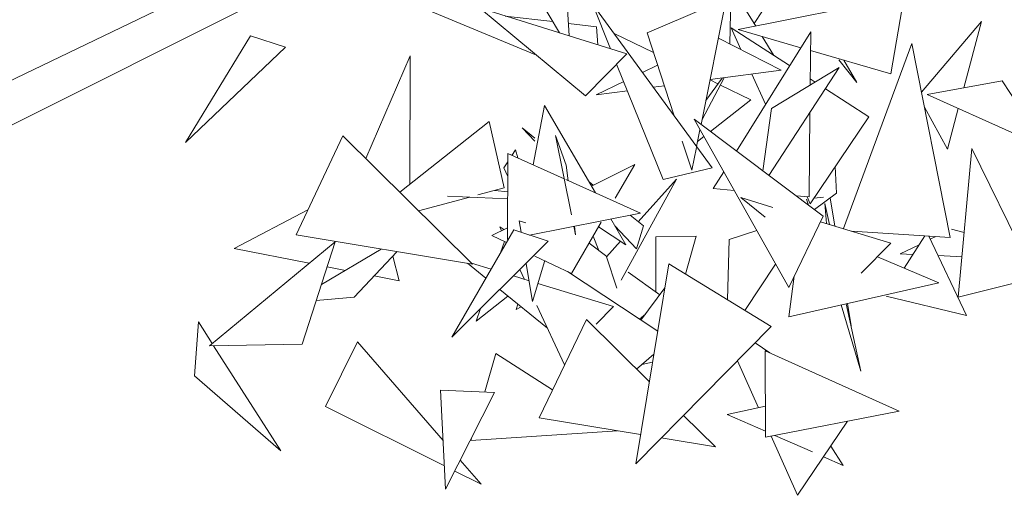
# Model space of a CAD drawing. Header units: millimetres. Extents: x -14485 to 13127, y -18923 to 3272.
# Tile 102 of 119: x 12006 to 12238, y 1857 to 1969. Entities that reach past the tile are written whole.
import ezdxf

# ---------------------------------------------------------------- set-up
doc = ezdxf.new("R2010")
doc.units = ezdxf.units.MM
doc.layers.add('G-IMPT', color=7, linetype='Continuous', lineweight=5)

# ---------------------------------------------------------------- blocks, each defined once
blk = doc.blocks.new('ÁRVORES ORNAMENTAIS - Pequeno e Médio Porte - Ipê-roxo-2865575-CORTE_CALÇADA')
at = {"layer": 'G-IMPT', "color": 253, "true_color": 0xaaaaaa}
for p, q in [((8393.33, 1987.88), (8394.77, 1965.49)), ((8392.53, 1966.18), (8381.4, 1985)), ((8432.56, 1963.61), (8433.05, 1982.72)), ((8194.07, 1921.73), (8316.27, 1980.46)), ((8199.92, 1912.58), (8333.93, 1979.8)), ((8446.6, 1980.92), (8438.31, 1968.43)), ((8434.52, 1966.97), (8473.62, 1974.8)), ((8470.49, 1956.57), (8473.62, 1974.8)), ((8386.72, 1961.09), (8358.94, 1972.61)), ((8404.5, 1962.46), (8400.32, 1972.86)), ((8400.32, 1972.86), (8428.45, 1934.4)), ((8413.13, 1966.18), (8431.77, 1974.19)), ((8425.82, 1944.61), (8431.77, 1974.19)), ((8408.33, 1961.27), (8373.63, 1972.07)), ((8373.63, 1972.07), (8398.6, 1951.39)), ((8379.74, 1970.16), (8390.96, 1968.84)), ((8438.69, 1967.81), (8436.51, 1971.33)), ((8394.58, 1968.42), (8401.17, 1967.64)), ((8491.84, 1968.86), (8477.69, 1952.26)), ((8491.84, 1968.86), (8487.67, 1953.26)), ((8319.77, 1965.53), (8304.47, 1940.38)), ((8319.77, 1965.53), (8328, 1962.82)), ((8401.49, 1963.4), (8401.17, 1967.64)), ((8414.64, 1961.55), (8405.38, 1966.04)), ((8413.13, 1966.18), (8419.49, 1946.65)), ((8446.67, 1958.5), (8432.89, 1967.4)), ((8432.89, 1967.4), (8435.2, 1962.27)), ((8434.17, 1938.34), (8451.63, 1966.48)), ((8449.28, 1962.7), (8434.52, 1966.97)), ((8451.63, 1966.48), (8451.51, 1953.9)), ((8429.92, 1964.97), (8444.69, 1957.42)), ((8442.97, 1960.89), (8440.23, 1965.32)), ((8475.43, 1963.69), (8459.34, 1920.09)), ((8484.46, 1918.01), (8475.43, 1963.69)), ((8304.47, 1940.38), (8328, 1962.82)), ((8408.33, 1961.27), (8398.6, 1951.39)), ((8470.49, 1956.57), (8451.59, 1962.04)), ((8346.87, 1936.61), (8357.31, 1960.77)), ((8357.31, 1960.77), (8357.27, 1930.56)), ((8416.89, 1931.63), (8405.95, 1958.85)), ((8415.6, 1958.58), (8412.02, 1956.85)), ((8458.23, 1959.83), (8462.48, 1954.53)), ((8462.48, 1954.53), (8459.43, 1959.77)), ((8427.95, 1955.18), (8444.69, 1957.42)), ((8437.8, 1956.5), (8441.01, 1949.37)), ((8458.37, 1958.01), (8441.78, 1932.63)), ((8442.38, 1948.4), (8458.37, 1958.01)), ((8407.61, 1954.72), (8401.14, 1951.6)), ((8431.29, 1955.63), (8426.05, 1945.79)), ((8430.78, 1955.56), (8426.95, 1950.25)), ((8429.8, 1954.2), (8427.93, 1955.1)), ((8452.7, 1954.61), (8451.52, 1955.36)), ((8479.05, 1951.66), (8496.7, 1954.93)), ((8500.62, 1948.94), (8496.7, 1954.93)), ((8401.14, 1951.6), (8408.47, 1952.58)), ((8414.56, 1953.39), (8417.18, 1953.74)), ((8437.51, 1950.46), (8430.38, 1953.92)), ((8465.33, 1946.44), (8455.12, 1953.04)), ((8499.7, 1942.46), (8479.05, 1951.66)), ((8437.51, 1950.46), (8428.02, 1942.96)), ((8386.28, 1935.12), (8388.94, 1949.09)), ((8400.98, 1928.51), (8388.94, 1949.09)), ((8442.38, 1948.4), (8440.33, 1933.72)), ((8451.45, 1947.43), (8451.26, 1927.56)), ((8483.81, 1938.81), (8478.39, 1948.69)), ((8486.37, 1948.4), (8483.81, 1938.81)), ((8375.91, 1945.33), (8354.9, 1928.68)), ((8375.91, 1945.33), (8379.51, 1929.7)), ((8454.59, 1923.01), (8424.19, 1945.84)), ((8424.19, 1945.84), (8446.47, 1906.27)), ((8465.33, 1946.44), (8451.54, 1925.96)), ((8386.72, 1940.68), (8383.73, 1943.84)), ((8383.73, 1943.84), (8386.72, 1941.42)), ((8424.77, 1939.43), (8425.57, 1943.39)), ((8341.47, 1941.94), (8330.5, 1918.6)), ((8341.47, 1941.94), (8372.05, 1911.73)), ((8395.33, 1923.32), (8391.56, 1942.02)), ((8391.56, 1942.02), (8394.09, 1935.05)), ((8421.41, 1940.73), (8423.65, 1933.85)), ((8426.49, 1941.76), (8425.01, 1940.59)), ((8380.23, 1917.54), (8380.36, 1937.78)), ((8393.62, 1931.82), (8380.36, 1937.78)), ((8381.31, 1937.35), (8382.15, 1938.64)), ((8382.15, 1938.64), (8382.7, 1936.73)), ((8423.65, 1933.85), (8424.73, 1939.19)), ((8489.58, 1938.96), (8486.38, 1903.97)), ((8504.48, 1908.5), (8489.58, 1938.96)), ((8379.41, 1934.39), (8380.35, 1935.85)), ((8379.41, 1934.39), (8380.33, 1932.36)), ((8394.57, 1931.39), (8394.09, 1935.05)), ((8410.22, 1935.19), (8400.04, 1930.13)), ((8405.62, 1927.27), (8410.22, 1935.19)), ((8416.89, 1931.63), (8428.45, 1934.4)), ((8428.7, 1929.53), (8431.15, 1933.48)), ((8457.42, 1934.69), (8457.74, 1928.47)), ((8411.57, 1923.76), (8393.98, 1931.66)), ((8399.47, 1931.09), (8400.43, 1930.32)), ((8407, 1907.93), (8420.06, 1931.71)), ((8411.05, 1921.72), (8420.06, 1931.71)), ((8373.26, 1928.03), (8379.51, 1929.7)), ((8380.3, 1928.74), (8377.27, 1929.1)), ((8428.7, 1929.53), (8433.61, 1929.1)), ((8457.74, 1928.47), (8452.5, 1924.58)), ((8359.33, 1924.3), (8371.4, 1927.53)), ((8366.15, 1927.75), (8380.29, 1927.15)), ((8442.73, 1925.11), (8435.18, 1927.39)), ((8435.18, 1927.39), (8440.93, 1922.78)), ((8448.18, 1927.83), (8451.26, 1927.56)), ((8451.15, 1925.6), (8450.66, 1927.04)), ((8450.81, 1927.6), (8451.54, 1925.96)), ((8454.67, 1927.53), (8452.41, 1927.26)), ((8456.19, 1927.32), (8457.28, 1920.71)), ((8333.27, 1924.49), (8315.88, 1915.38)), ((8455.39, 1921.28), (8454.97, 1925.98)), ((8456.02, 1921.09), (8454.97, 1925.98)), ((8383.47, 1919.24), (8383.03, 1921.95)), ((8384.56, 1921.47), (8383.03, 1921.95)), ((8385.47, 1918.58), (8411.57, 1923.76)), ((8395.33, 1909.55), (8402.33, 1921.62)), ((8408.14, 1916.27), (8404.58, 1922.37)), ((8409.13, 1923.27), (8412.27, 1920.73)), ((8454.59, 1923.01), (8446.47, 1906.27)), ((8470.53, 1916.7), (8453.96, 1921.71)), ((8381.72, 1919.82), (8367.18, 1894.53)), ((8380.24, 1920.28), (8376.59, 1918.46)), ((8379.43, 1919.88), (8378.44, 1920.53)), ((8378.44, 1920.53), (8378.88, 1919.6)), ((8381.72, 1919.82), (8389.84, 1917.13)), ((8396.28, 1918.6), (8395.87, 1920.64)), ((8396.28, 1918.6), (8396, 1920.67)), ((8401.71, 1920.54), (8408.14, 1916.27)), ((8410.65, 1915.33), (8405.51, 1920.78)), ((8410.65, 1915.33), (8412.27, 1920.73)), ((8438.94, 1919.65), (8432.47, 1917.54)), ((8484.46, 1918.01), (8461.33, 1919.48)), ((8487.77, 1919.18), (8484.75, 1919.99)), ((8310.12, 1892.51), (8339.67, 1917.02)), ((8372.05, 1911.73), (8330.5, 1918.6)), ((8339.67, 1917.02), (8331.96, 1892.9)), ((8367.18, 1894.53), (8389.84, 1917.13)), ((8380.01, 1916.84), (8376.59, 1918.46)), ((8379.56, 1917.05), (8378.62, 1914.43)), ((8400.41, 1918.31), (8401.78, 1914.95)), ((8403.56, 1913.42), (8406.89, 1917.11)), ((8424.68, 1918.36), (8415.14, 1918.19)), ((8415.2, 1905.12), (8415.14, 1918.19)), ((8424.68, 1918.36), (8422.16, 1909.41)), ((8432.03, 1903.34), (8432.47, 1917.54)), ((8473.62, 1910.82), (8478.47, 1918.39)), ((8479.43, 1918.33), (8488.33, 1899.61)), ((8479.79, 1917.59), (8481.1, 1918.22)), ((8315.88, 1915.38), (8333.54, 1911.93)), ((8350.55, 1915.28), (8336.44, 1906.9)), ((8354.24, 1914.67), (8344.15, 1903.96)), ((8399.45, 1916.65), (8403.68, 1913.56)), ((8470.53, 1916.7), (8463.55, 1909.59)), ((8472.67, 1914.15), (8477.14, 1916.3)), ((8353.23, 1913.6), (8354.79, 1907.79)), ((8386.11, 1902.91), (8389.01, 1912.56)), ((8395.33, 1909.55), (8386.72, 1913.65)), ((8403.56, 1913.42), (8405.98, 1906.07)), ((8467.36, 1913.47), (8481.8, 1907.35)), ((8472.67, 1914.15), (8475.66, 1914.01)), ((8481.61, 1913.74), (8487.25, 1913.48)), ((8337.78, 1911.11), (8342.1, 1910.26)), ((8370.83, 1911.93), (8375.16, 1908.41)), ((8376.4, 1910.56), (8371.81, 1911.97)), ((8383.17, 1910.47), (8384.26, 1908.14)), ((8386.11, 1902.91), (8384.68, 1911.77)), ((8415.63, 1895.96), (8394.37, 1910.01)), ((8418.26, 1911.8), (8410.43, 1864.7)), ((8418.26, 1911.8), (8442.33, 1897.01)), ((8443.38, 1911.76), (8436.12, 1900.83)), ((8348.85, 1908.95), (8354.79, 1907.79)), ((8385.32, 1907.82), (8381.64, 1908.95)), ((8408.69, 1909.88), (8416.08, 1904.47)), ((8447.75, 1908.9), (8446.51, 1899.34)), ((8504.48, 1908.5), (8486.38, 1903.97)), ((8378.43, 1905.75), (8389.67, 1896.63)), ((8405.18, 1901.72), (8387.39, 1907.18)), ((8417.32, 1906.13), (8411.68, 1898.57)), ((8481.8, 1907.35), (8446.51, 1899.34)), ((8335.24, 1903.15), (8344.15, 1903.96)), ((8372.88, 1898.33), (8380.35, 1904.2)), ((8469.38, 1904.2), (8488.33, 1899.61)), ((8373.92, 1901.26), (8372.88, 1898.33)), ((8382.29, 1901.02), (8382.68, 1902.31)), ((8382.29, 1901.02), (8383.46, 1901.67)), ((8387.14, 1902.02), (8393.7, 1888.03)), ((8405.18, 1901.72), (8401.12, 1897.57)), ((8458.81, 1902.13), (8463.43, 1886.53)), ((8463.43, 1886.53), (8460.02, 1902.4)), ((8460.28, 1902.46), (8461.14, 1897.18)), ((8398.82, 1898.67), (8387.69, 1875.54)), ((8398.82, 1898.67), (8413.65, 1884.05)), ((8411.33, 1898.81), (8412.71, 1899.95)), ((8307.5, 1898.12), (8306.58, 1885.42)), ((8307.5, 1898.12), (8310.75, 1893.03)), ((8410.43, 1864.7), (8442.33, 1897.01)), ((8310.12, 1892.51), (8331.96, 1892.9)), ((8311.07, 1892.53), (8326.88, 1867.74)), ((8337.41, 1878.17), (8344.93, 1893.42)), ((8365.11, 1870.19), (8344.93, 1893.42)), ((8442.03, 1890.83), (8438.54, 1893.17)), ((8377.53, 1890.67), (8374.93, 1881.64)), ((8377.53, 1890.67), (8390.88, 1882.16)), ((8414.73, 1890.56), (8410.62, 1887.03)), ((8440.97, 1870.96), (8440.95, 1891.32)), ((8472.46, 1877.09), (8440.95, 1891.32)), ((8411.87, 1888.1), (8414.41, 1888.66)), ((8434.4, 1888.98), (8439.33, 1877.93)), ((8326.88, 1867.74), (8306.58, 1885.42)), ((8365.7, 1858.77), (8364.51, 1882.09)), ((8364.51, 1882.09), (8377.2, 1881.54)), ((8365.7, 1858.77), (8377.2, 1881.54)), ((8337.41, 1878.17), (8365.42, 1864.22)), ((8431.96, 1876.33), (8440.97, 1878.29)), ((8411.58, 1871.6), (8387.69, 1875.54)), ((8421.7, 1876.11), (8429.24, 1868.68)), ((8440.97, 1872.38), (8431.96, 1876.33)), ((8440.97, 1870.96), (8472.46, 1877.09)), ((8460.27, 1874.72), (8448.54, 1857.29)), ((8406.13, 1872.45), (8371.64, 1870.23)), ((8371.86, 1870.97), (8371.64, 1870.23)), ((8429.24, 1868.68), (8416.45, 1870.79)), ((8442.32, 1871.22), (8448.54, 1857.29)), ((8452.04, 1867.53), (8443.21, 1871.4)), ((8459.3, 1864.35), (8456.34, 1868.88)), ((8459.3, 1864.35), (8454.66, 1866.38)), ((8374.04, 1859.92), (8369.13, 1865.57)), ((8367.84, 1863.01), (8374.04, 1859.92))]:
    blk.add_line(p, q, dxfattribs=at)

msp = doc.modelspace()

# ---------------------------------------------------------------- block references
at = {"layer": 'G-IMPT', "color": 253, "true_color": 0xaaaaaa}
msp.add_blockref('ÁRVORES ORNAMENTAIS - Pequeno e Médio Porte - Ipê-roxo-2865575-CORTE_CALÇADA', (3740.319, 0), dxfattribs=at)

doc.saveas('drawing.dxf')
